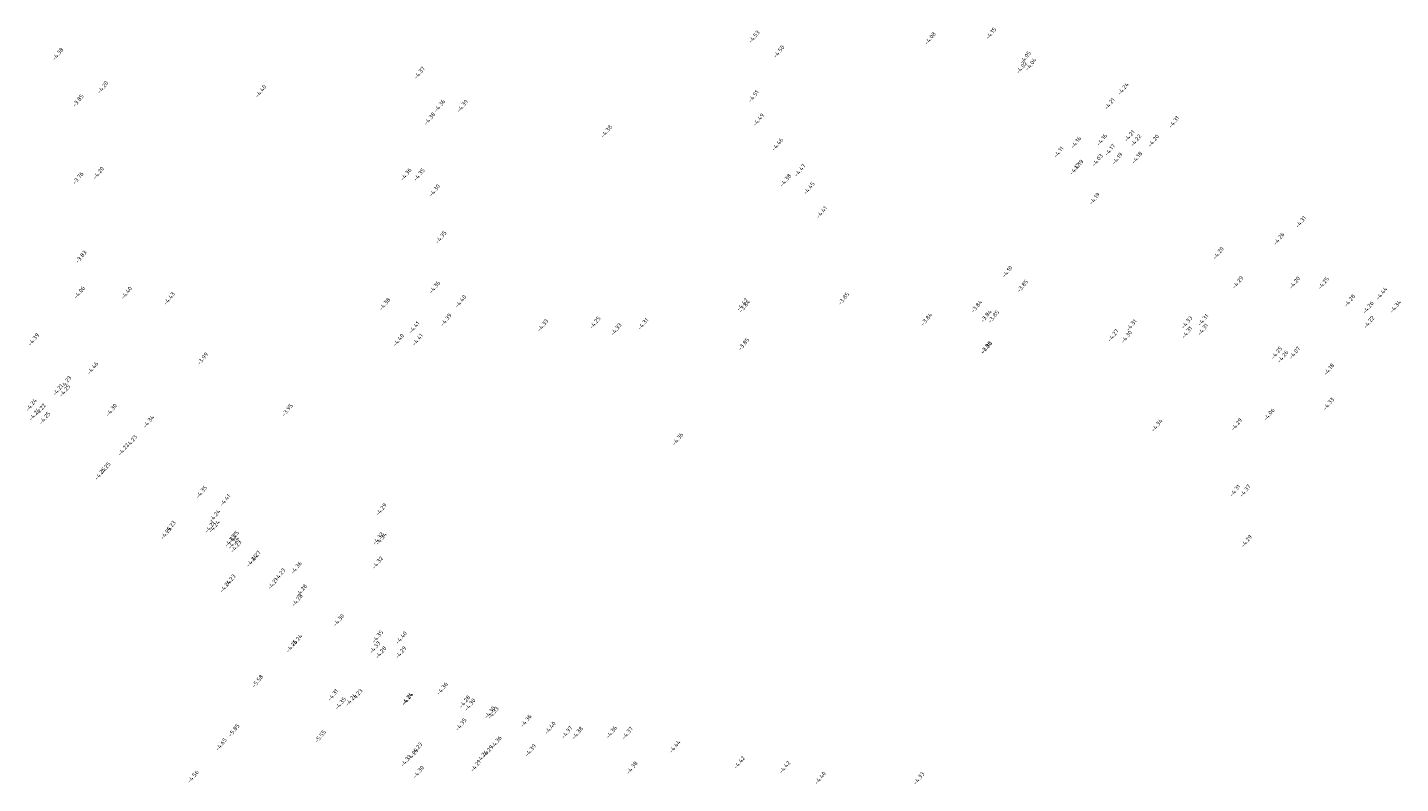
# Model space of a CAD drawing. Extents: x 107806 to 108294, y 478685 to 479420.
# Tile 12 of 13: x 108057 to 108223, y 479233 to 479325. Entities that reach past the tile are written whole.
import ezdxf
from ezdxf.enums import TextEntityAlignment as Align

# ---------------------------------------------------------------- set-up
doc = ezdxf.new("R2010")
doc.units = 0
doc.layers.add('B-XX-AL-HOOGTELABEL-S', color=252, linetype='CONTINUOUS', lineweight=25)
doc.styles.add('NLCS 00', font='isocpeur.ttf')

msp = doc.modelspace()

# ---------------------------------------------------------------- texts
at = {"layer": 'B-XX-AL-HOOGTELABEL-S', "style": 'NLCS 00'}
for s, p in [('-4.53', (108145.02, 479323.39)), ('-4.08', (108166.39, 479323.22)), ('-4.15', (108173.76, 479323.81)), ('-4.38', (108060.54, 479321.3)), ('-4.50', (108148.02, 479321.6)), ('-4.02', (108177.48, 479319.65)), ('-4.05', (108177.94, 479320.89)), ('-4.04', (108178.6, 479320.07)), ('-4.37', (108104.41, 479319.02)), ('-4.20', (108065.99, 479317.27)), ('-4.40', (108085.16, 479316.79)), ('-4.51', (108144.95, 479316.18)), ('-4.24', (108189.8, 479317.09)), ('-3.85', (108062.99, 479315.66)), ('-4.36', (108106.86, 479315.03)), ('-4.39', (108109.63, 479315.01)), ('-4.21', (108188.15, 479315.27)), ('-4.21', (108188.15, 479315.27)), ('-4.38', (108105.66, 479313.47)), ('-4.49', (108145.55, 479313.33)), ('-4.31', (108195.96, 479313.07)), ('-4.38', (108127.11, 479311.93)), ('-4.16', (108187.22, 479310.92)), ('-4.21', (108190.56, 479311.37)), ('-4.46', (108147.85, 479310.35)), ('-4.11', (108181.97, 479309.41)), ('-4.16', (108184.08, 479310.59)), ('-4.17', (108188.2, 479309.68)), ('-4.22', (108191.33, 479310.81)), ('-4.22', (108191.33, 479310.81)), ('-4.20', (108193.48, 479310.79)), ('-4.19', (108184.36, 479307.78)), ('-4.03', (108186.67, 479308.43)), ('-4.19', (108189.08, 479308.63)), ('-4.19', (108189.08, 479308.63)), ('-4.18', (108191.48, 479308.75)), ('-3.76', (108062.99, 479306.26)), ('-4.20', (108065.46, 479306.88)), ('-4.36', (108102.78, 479306.71)), ('-4.35', (108104.38, 479306.68)), ('-4.38', (108148.84, 479306)), ('-4.47', (108150.58, 479307.21)), ('-4.17', (108183.95, 479307.37)), ('-4.17', (108183.95, 479307.37)), ('-4.30', (108106.24, 479304.75)), ('-4.45', (108151.68, 479305.02)), ('-4.19', (108186.33, 479303.77)), ('-4.41', (108153.21, 479302.12)), ('-4.31', (108211.35, 479300.95)), ('-4.35', (108107.02, 479299.09)), ('-4.26', (108208.7, 479298.9)), ('-3.83', (108063.35, 479296.71)), ('-4.20', (108201.34, 479297.16)), ('-4.10', (108175.74, 479294.9)), ('-4.36', (108106.26, 479293.02)), ('-3.85', (108177.59, 479293.16)), ('-4.29', (108203.71, 479293.62)), ('-4.20', (108210.61, 479293.57)), ('-4.25', (108214.1, 479293.51)), ('-4.06', (108063.16, 479292.39)), ('-4.40', (108068.86, 479292.33)), ('-4.43', (108074.05, 479291.65)), ('-4.38', (108100.2, 479290.97)), ('-4.40', (108109.41, 479291.3)), ('-3.85', (108155.88, 479291.63)), ('-4.28', (108217.28, 479291.39)), ('-4.44', (108221.16, 479292.26)), ('-4.42', (108143.59, 479290.93)), ('-3.84', (108143.85, 479290.71)), ('-3.84', (108172.02, 479290.69)), ('-3.84', (108173.17, 479289.51)), ('-3.85', (108174.08, 479289.45)), ('-4.26', (108219.53, 479290.57)), ('-4.34', (108222.85, 479290.68)), ('-4.41', (108103.78, 479288.15)), ('-4.39', (108107.64, 479289.08)), ('-4.33', (108119.37, 479288.4)), ('-4.25', (108125.72, 479288.73)), ('-4.33', (108128.27, 479287.92)), ('-4.31', (108131.54, 479288.57)), ('-3.84', (108165.95, 479289.14)), ('-4.31', (108190.8, 479288.41)), ('-4.33', (108197.53, 479288.76)), ('-4.31', (108199.47, 479287.9)), ('-4.31', (108199.49, 479289.06)), ('-4.22', (108219.63, 479288.79)), ('-4.39', (108057.6, 479286.68)), ('-4.40', (108101.86, 479286.6)), ('-4.41', (108104.19, 479286.66)), ('-3.85', (108143.76, 479286.11)), ('-4.27', (108188.59, 479287.19)), ('-4.30', (108190.21, 479287)), ('-4.31', (108197.54, 479287.55)), ('-3.99', (108078.1, 479284.35)), ('-3.86', (108173.16, 479285.72)), ('-4.33', (108173.23, 479285.69)), ('-4.25', (108208.42, 479285.06)), ('-4.26', (108209.18, 479284.61)), ('-4.07', (108210.61, 479285.07)), ('-4.46', (108064.77, 479283.21)), ('-4.18', (108214.77, 479283.05)), ('-4.23', (108061.51, 479281.51)), ('-4.21', (108060.53, 479280.56)), ('-4.25', (108061.38, 479280.48)), ('-4.24', (108057.31, 479278.76)), ('-4.24', (108057.71, 479277.61)), ('-4.22', (108058.41, 479278.16)), ('-4.30', (108067.04, 479278.13)), ('-3.95', (108088.38, 479278.12)), ('-4.06', (108207.51, 479277.58)), ('-4.33', (108214.73, 479278.87)), ('-4.25', (108058.95, 479277.16)), ('-4.34', (108071.55, 479276.72)), ('-4.34', (108193.9, 479276.28)), ('-4.29', (108203.56, 479276.37)), ('-4.23', (108069.49, 479274.33)), ('-4.36', (108135.76, 479274.61)), ('-4.22', (108068.5, 479273.35)), ('-4.25', (108066.27, 479271.06)), ('-4.25', (108065.68, 479270.41)), ('-4.35', (108077.96, 479268.18)), ('-4.31', (108203.37, 479268.36)), ('-4.37', (108204.6, 479268.33)), ('-4.41', (108080.82, 479267.2)), ('-4.29', (108099.77, 479266.06)), ('-4.29', (108099.77, 479266.06)), ('-4.24', (108079.58, 479265.3)), ('-4.25', (108073.66, 479263.2)), ('-4.23', (108074.17, 479263.95)), ('-4.21', (108078.99, 479263.93)), ('-4.24', (108079.51, 479264)), ('-4.25', (108081.83, 479262.72)), ('-4.23', (108081.43, 479262.27)), ('-4.24', (108081.85, 479262.03)), ('-4.23', (108082.15, 479261.58)), ('-4.32', (108099.4, 479262.53)), ('-4.34', (108099.76, 479262.51)), ('-4.29', (108204.76, 479262.22)), ('-4.24', (108084.08, 479259.86)), ('-4.27', (108084.49, 479260.31)), ('-4.32', (108099.33, 479259.61)), ('-4.32', (108099.33, 479259.61)), ('-4.23', (108087.48, 479258.17)), ('-4.36', (108089.46, 479258.99)), ('-4.24', (108080.86, 479256.75)), ('-4.23', (108081.43, 479257.44)), ('-4.21', (108086.62, 479257.07)), ('-4.28', (108090.1, 479256.25)), ('-4.28', (108089.57, 479255.07)), ('-4.30', (108094.61, 479252.63)), ('-4.25', (108088.91, 479249.49)), ('-4.24', (108089.53, 479250.18)), ('-4.33', (108099, 479249.32)), ('-4.35', (108099.34, 479250.64)), ('-4.40', (108102.2, 479250.52)), ('-4.28', (108099.72, 479248.71)), ('-4.29', (108102.15, 479248.71)), ('-5.58', (108084.77, 479245.24)), ('-4.36', (108107.18, 479244.34)), ('-4.31', (108093.92, 479243.56)), ('-4.24', (108096.1, 479242.99)), ('-4.23', (108096.84, 479243.57)), ('-4.24', (108102.92, 479243.08)), ('-4.24', (108102.98, 479243.1)), ('-4.28', (108109.91, 479242.74)), ('-4.35', (108094.83, 479242.53)), ('-4.30', (108110.54, 479242.39)), ('-4.30', (108112.95, 479241.43)), ('-4.33', (108113.35, 479241.39)), ('-5.85', (108081.9, 479239.28)), ('-5.85', (108081.9, 479239.28)), ('-4.35', (108109.45, 479239.98)), ('-4.36', (108117.34, 479240.43)), ('-4.40', (108120.27, 479239.57)), ('-5.55', (108092.38, 479238.53)), ('-4.36', (108113.72, 479237.84)), ('-4.37', (108122.31, 479239.04)), ('-4.38', (108123.58, 479238.96)), ('-4.36', (108127.71, 479239.05)), ('-4.37', (108129.65, 479238.94)), ('-4.65', (108080.35, 479237.57)), ('-4.65', (108080.35, 479237.57)), ('-4.25', (108103.6, 479236.34)), ('-4.23', (108104.1, 479237.05)), ('-4.24', (108112.04, 479236.13)), ('-4.29', (108112.69, 479236.71)), ('-4.39', (108117.88, 479236.85)), ('-4.44', (108135.4, 479237.29)), ('-4.31', (108102.75, 479235.56)), ('-4.21', (108111.23, 479234.96)), ('-4.38', (108130.2, 479234.74)), ('-4.42', (108143.23, 479235.37)), ('-4.42', (108148.73, 479234.79)), ('-4.56', (108076.94, 479233.66)), ('-4.30', (108104.3, 479234.22)), ('-4.40', (108153.04, 479233.5)), ('-4.33', (108165.01, 479233.45)), ('-4.33', (108165.01, 479233.45))]:
    msp.add_text(s, height=0.5, rotation=50.9405, dxfattribs=at).set_placement(p, align=Align.CENTER)

doc.saveas('drawing.dxf')
